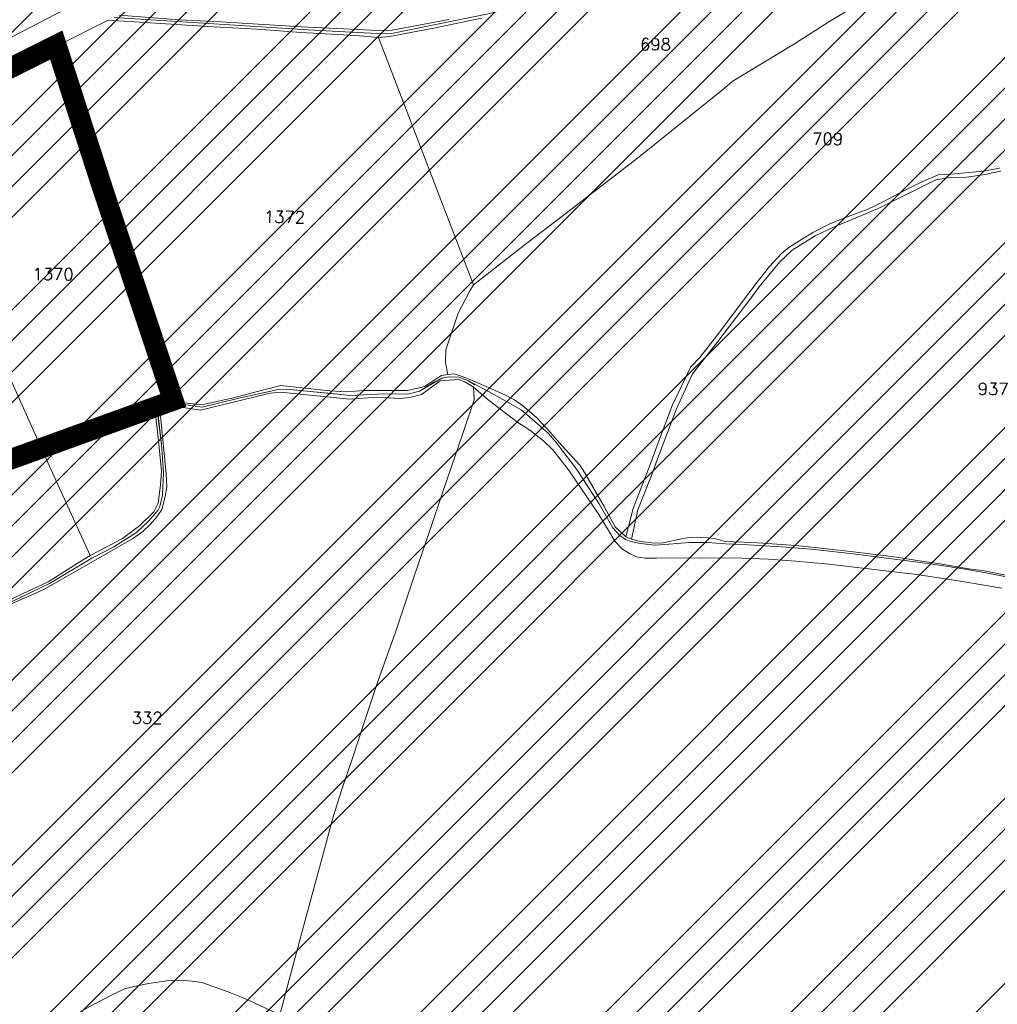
# Model space of a CAD drawing. Header units: metres. Extents: x 578835 to 593571, y 248557 to 255108.
# Tile 45 of 251: x 581451 to 581736, y 251923 to 252209. Entities that reach past the tile are written whole.
import ezdxf

# ---------------------------------------------------------------- set-up
doc = ezdxf.new("R2010")
doc.units = ezdxf.units.M
doc.linetypes.add('CACHEX2', pattern=[0.75, 0.5, -0.25])
doc.linetypes.add('SOLID_LINE', pattern=[0])
for name, color, linetype, lineweight in [('Cad-HYDROGRAPHI_COURS_D_EAU28', 5, 'SOLID_LINE', 0), ('Cad-PARCELLAIRE_PARCELLE1', 250, 'SOLID_LINE', 0), ('Cad-RESEAU_ROUT_AXE_DE_VOIE26', 255, 'SOLID_LINE', 0), ('Cad-TOPONYMIE_NUMERO_DE_PARCELL182', 250, 'SOLID_LINE', 0), ('PLU', 7, 'CACHEX2', 5), ('PPRIF - contour', 10, 'Continuous', 9)]:
    doc.layers.add(name, color=color, linetype=linetype, lineweight=lineweight)
doc.styles.add('TEXTSTYLE_45_11', font='txt.shx', dxfattribs={"oblique": 50})

msp = doc.modelspace()

# ---------------------------------------------------------------- hatches: boundary and pattern name
at = {"layer": 'PPRIF - contour', "lineweight": 15}
h = msp.add_hatch(dxfattribs=at)
h.set_pattern_fill('ANSI34', color=30, scale=2, style=0)
h.paths.add_polyline_path([(583168.56, 249236.59), (583178.02, 249273.37), (583184.15, 249314.36), (583186.86, 249348.54), (583183.82, 249412.65), (583188.31, 249497.75), (583209.56, 249638.59), (583209.57, 249654.16), (583202.87, 249764.69), (583181.22, 249772.54), (583212.18, 249841.81), (583235.33, 249974.64), (583193.51, 249985.09), (583186.04, 250045.54), (583188.28, 250067.18), (583195.8, 250078.07), (583245.78, 250078.37), (583251.01, 250132.85), (583194.25, 250138.82), (583209.94, 250168.32), (583209.19, 250188.47), (583208.21, 250203.8), (583217.43, 250267.61), (583213.64, 250277.41), (583256.98, 250284.74), (583262.34, 250350.34), (583266.18, 250436.39), (583274.5, 250436.7), (583214.43, 250499.33), (583184.56, 250537.39), (583218.91, 250547.09), (583241.07, 250552.07), (583269.68, 250547.09), (583271.18, 250569.48), (583274.91, 250580.67), (583286.48, 250597.77), (583293.66, 250716.62), (583278.73, 250731.44), (583193.67, 250750.25), (583156.78, 250759.28), (583135.71, 250831.5), (583141.39, 250856.49), (583145.69, 250864.01), (583161.1, 250891.6), (583169.34, 250905.21), (583172.57, 250920.26), (583171.49, 250936.38), (583169.31, 250950.6), (583181.85, 251003.26), (583206.95, 251084.03), (583216.62, 251114.12), (583232.39, 251161.77), (583245.29, 251209.41), (583234.54, 251210.94), (583234.1, 251288.09), (583244.66, 251288.39), (583237.9, 251328.73), (583229.54, 251356.01), (583200.13, 251357.42), (583190.46, 251371.39), (583189.74, 251379.63), (583190.1, 251406.14), (583244.22, 251415.82), (583256.04, 251419.04), (583270.74, 251430.86), (583295.47, 251440.89), (583325.21, 251451.64), (583340.94, 251464.43), (583366, 251457.91), (583398.59, 251444.88), (583422.15, 251436.37), (583417.63, 251462.92), (583418.14, 251495.99), (583409.11, 251546.1), (583400.09, 251585.18), (583359.99, 251579.17), (583344.95, 251609.23), (583333.92, 251624.76), (583325.9, 251633.28), (583319.39, 251648.31), (583296.33, 251649.31), (583292.32, 251666.85), (583282.01, 251764.42), (583240.65, 251790.03), (583212.78, 251805.76), (583221.32, 251831.82), (583251.44, 251830.48), (583273.02, 251828.23), (583262.67, 251903.93), (583199.69, 251895.44), (583192.95, 251945.32), (583256.33, 251954.31), (583243.74, 252050.47), (583214.52, 252068.27), (583208.68, 252073.66), (583201.93, 252137.92), (583178.11, 252135.22), (583183.95, 252176.12), (583226.69, 252181.65), (583216.8, 252253.1), (583210.96, 252307.92), (583193.36, 252422.33), (583178.97, 252519.84), (583167.73, 252607.66), (583178.52, 252614.4), (583188.29, 252625.39), (583184.93, 252642.05), (583192.13, 252639.75), (583210.89, 252641.9), (583205.05, 252676.95), (583200.1, 252708.47), (583205.05, 252708.02), (583194.96, 252797.38), (583191.02, 252799.28), (583173.51, 252800.6), (583168.08, 252797.59), (583165.67, 252793.82), (583165.69, 252787.69), (583073.05, 252815.41), (583065.66, 252814.13), (583065.94, 252812.7), (583046.85, 252808.33), (583047.04, 252816.04), (582997.15, 252812.42), (582995.86, 252782.45), (582980.16, 252787.72), (582949.89, 252804.92), (582947.27, 252800.69), (582935.19, 252777.61), (582924.38, 252768.8), (582917.32, 252760.63), (582910.91, 252748.5), (582903.76, 252736.42), (582880, 252724.86), (582817.58, 252706.15), (582782.59, 252696.37), (582747.69, 252696.56), (582653.19, 252726.32), (582583.51, 252736.7), (582547.53, 252745.89), (582391.95, 252693.83), (582342.71, 252696.56), (582258, 252701.11), (582228.89, 252730.03), (582194.3, 252754.65), (582137.15, 252749.12), (582028.37, 252701.22), (581997.03, 252701.83), (581923.09, 252643.99), (581895.44, 252653.82), (581782.97, 252699.88), (581749.17, 252724.45), (581694.48, 252730.59), (581626.87, 252779.73), (581623.69, 252832.13), (581568.99, 252867.14), (581549.94, 252902.76), (581520.9, 252875.84), (581488.95, 252861.1), (581415.1, 252871.66), (581333.97, 252861.22), (581285.87, 252845.9), (581226.26, 252859.41), (581213.27, 252848.96), (581176.79, 252829.19), (581135.62, 252832.26), (581093.83, 252851.3), (581026.18, 252865.71), (580894.22, 252859.98), (580764.18, 252821.75), (580666.25, 252837.89), (580606.97, 252807.31), (580553.37, 252825.96), (580518.38, 252831.19), (580426.24, 252844.58), (580314.78, 252864.48), (580232.54, 252861.61), (580193.34, 252877.86), (579737.68, 252731.06), (579339.29, 252594.91), (579467.34, 252529.95), (579492.26, 252526.53), (579537.88, 252506.87), (579628.29, 252501.98), (579673.34, 252488.27), (579756.55, 252421.24), (579801.62, 252412.32), (579849.52, 252376.66), (579890.09, 252373.24), (579954.11, 252362.98), (580003.08, 252331.22), (580020.69, 252319.86), (580037.79, 252307.65), (580048.55, 252295.44), (580067.12, 252269.55), (580095.49, 252178.46), (580127.66, 252086.63), (580157.22, 252011.67), (580209.32, 251928.46), (580208.41, 251858.24), (580196.24, 251818.11), (580206.29, 251790.3), (580227.07, 251716.54), (580274.53, 251673.98), (580324.82, 251599.61), (580345.2, 251567.99), (580352.27, 251548.44), (580380.56, 251474.57), (580498.13, 251465.11), (580632.34, 251425.65), (580688.87, 251403.81), (580903, 251328.66), (581057.22, 251304.45), (581128.89, 251277.45), (581306.24, 251176.53), (581363.6, 251156.15), (581418.4, 251079.72), (581465.72, 250967.17), (581546.02, 250830.88), (581604.72, 250760.44), (581621.29, 250710.76), (581635.31, 250677.64), (581677.37, 250643.25), (581761.5, 250538.8), (581878.03, 250481.58), (581978.36, 250416.05), (582083.64, 250336.15), (582132.06, 250252.96), (582193.12, 250147.32), (582211.34, 250118.18), (582217.79, 250080.35), (582244.22, 249930.09), (582252.92, 249788.8), (582279.87, 249720.73), (582264.14, 249693.23), (582229.1, 249576.98), (582243.69, 249504.21), (582236.53, 249458.37), (582233.12, 249417.21), (582207.89, 249404.14), (582210.7, 249314.66), (582282.52, 249136.36), (582365.79, 249069.63), (582329.51, 248868.66), (582370.33, 248802.93), (582389.99, 248830.88), (582435.35, 248829.37), (582475.81, 248930.64), (582488.18, 248933.83), (582505.04, 248934.94), (582536.56, 248931.03), (582545.58, 248873.46), (582547.73, 248837.81), (582559.27, 248733.3), (582660.26, 248731.96), (582707.75, 248722.61), (582711.09, 248844.25), (582713.77, 248853.61), (582730.11, 248933.31), (582770.57, 249048.63), (582781.22, 249070.77), (582782.86, 249074.05), (582786.69, 249073.51), (582794.34, 249066.4), (582795.98, 249060.39), (582802, 249037.44), (582837.54, 249029.24), (582847.92, 249019.4), (582859.41, 249022.68), (582870.89, 249021.59), (582882.91, 249029.79), (582897.68, 249024.87), (582894.41, 249004.61), (582898.78, 248991.5), (582903.16, 248984.94), (582914.71, 248986.01), (582980.86, 249040.12), (583036.72, 249107.47), (583089.79, 249152.85), (583096.96, 249144.66), (583169.29, 249123.72), (583150.9, 249178.85), (583158.77, 249200.15)])

# ---------------------------------------------------------------- linework, layer by layer
at = {"layer": 'Cad-HYDROGRAPHI_COURS_D_EAU28'}
msp.add_lwpolyline([(581736.28, 252166.14), (581731.57, 252165.3), (581722.08, 252164.4), (581718.39, 252164.2), (581713.3, 252162), (581709.03, 252159.85), (581702.4, 252156.3), (581697.71, 252154.12), (581693.32, 252152.43), (581687.1, 252150.01), (581682.11, 252147.48), (581678.9, 252145.54), (581674.9, 252143.08), (581672.89, 252141.36), (581669.35, 252137.5), (581666.06, 252133.32), (581662.05, 252128.08), (581656.34, 252120.47), (581653.88, 252117.26), (581649.04, 252111.06), (581646.47, 252108.29), (581641.13, 252097.25), (581636.93, 252086.2), (581634.57, 252079.87), (581629.62, 252067.09), (581627.5, 252058.89), (581629.13, 252058.13), (581629.13, 252058.13), (581629.13, 252058.13), (581630.96, 252066.75), (581635.06, 252077.02), (581637.01, 252082.31), (581642.21, 252096.12), (581646.88, 252106.32), (581654.26, 252115.73), (581663.7, 252128), (581666.29, 252131.56), (581672.28, 252138.85), (581675.95, 252142.29), (581682.62, 252146.41), (581687.92, 252148.96), (581700.76, 252154.27), (581717.77, 252162.7), (581721.35, 252163.34), (581726.61, 252163.55), (581731.98, 252164.33), (581736.6, 252165.27)], dxfattribs=at)
at = {"layer": 'Cad-PARCELLAIRE_PARCELLE1'}
for points in [[(581695.61, 252214.14), (581686.58, 252208.71), (581676.64, 252202.31), (581658.44, 252191.32), (581656.13, 252189.35), (581630.95, 252169.08), (581607.63, 252151.1), (581599.11, 252144.58), (581583.16, 252132.22), (581555.5, 252204.17), (581555.5, 252204.17), (581555.5, 252204.17), (581558.77, 252204.43), (581571.59, 252206.83), (581585.53, 252209.77)], [(581736.28, 252166.14), (581731.57, 252165.3), (581722.08, 252164.4), (581718.39, 252164.2), (581713.3, 252162), (581709.03, 252159.85), (581702.4, 252156.3), (581697.71, 252154.12), (581693.32, 252152.43), (581687.1, 252150.01), (581682.11, 252147.48), (581678.9, 252145.54), (581674.9, 252143.08), (581672.89, 252141.36), (581669.35, 252137.5), (581666.06, 252133.32), (581662.05, 252128.08), (581656.34, 252120.47), (581653.88, 252117.26), (581649.04, 252111.06), (581646.47, 252108.29), (581641.13, 252097.25), (581636.93, 252086.2), (581634.57, 252079.87), (581629.62, 252067.09), (581627.5, 252058.89), (581624.38, 252061.75), (581621.16, 252067.72), (581615.09, 252078.26), (581614.14, 252079.74), (581608.89, 252085.43), (581605.52, 252089.28), (581601.62, 252093.52), (581597.46, 252097.08), (581595.09, 252098.77), (581592.08, 252100.31), (581587.54, 252102.27), (581582.58, 252104.43), (581579.85, 252105.53), (581577.57, 252106.24), (581575.69, 252106.08), (581574.99, 252109.59), (581575.17, 252113.28), (581578.73, 252123.94), (581582.15, 252130.47), (581583.16, 252132.22), (581599.11, 252144.58), (581607.63, 252151.1), (581630.95, 252169.08), (581656.13, 252189.35), (581658.44, 252191.32), (581676.64, 252202.31), (581686.58, 252208.71), (581695.61, 252214.14)], [(581575.99, 252209.43), (581559.52, 252206.28), (581555.49, 252206.17), (581533.07, 252207.31), (581509.63, 252208.7), (581497.62, 252209.27), (581480.03, 252210.7)], [(581450.75, 252196.12), (581461.83, 252201.62), (581496.39, 252098.15), (581496.39, 252098.15), (581496.39, 252098.15), (581494.2, 252097.85), (581492.19, 252097.24), (581491.05, 252096.04), (581490.59, 252094.54), (581491.41, 252087.7), (581492.38, 252078.08), (581492.06, 252073.93), (581491.43, 252068.64), (581490.16, 252066.09), (581486.11, 252062.18), (581481.07, 252058.41), (581471.6, 252053.39), (581460.2, 252078.53), (581446.43, 252109.26)], [(581736.6, 252165.27), (581731.98, 252164.33), (581726.61, 252163.55), (581721.35, 252163.34), (581717.77, 252162.7), (581700.76, 252154.27), (581687.92, 252148.96), (581682.62, 252146.41), (581675.95, 252142.29), (581672.28, 252138.85), (581666.29, 252131.56), (581663.7, 252128), (581654.26, 252115.73), (581646.88, 252106.32), (581642.21, 252096.12), (581637.01, 252082.31), (581635.06, 252077.02), (581630.96, 252066.75), (581629.13, 252058.13), (581629.13, 252058.13), (581629.13, 252058.13), (581631.74, 252057.46), (581635.9, 252057.02), (581638.37, 252057.11), (581643.71, 252058.23), (581645.41, 252058.59), (581647.13, 252058.74), (581649.11, 252058.68), (581651.59, 252058.56), (581653.68, 252058.28), (581656.46, 252057.5), (581658.87, 252057.38), (581662.09, 252057.3), (581667.39, 252056.97), (581672.85, 252056.64), (581676.84, 252056.3), (581682.57, 252055.78), (581694.55, 252054.44), (581700.96, 252053.63), (581706.29, 252052.96), (581712.99, 252051.84), (581718.41, 252051.06), (581727.26, 252049.57), (581731.35, 252049.03), (581739.06, 252047.54)], [(581447.1, 252038.65), (581457.92, 252043.45), (581472.55, 252051.8), (581484.28, 252058.46), (581486.93, 252060.36), (581489.07, 252062.43), (581491.02, 252064.71), (581492.49, 252066.83), (581493.49, 252070.59), (581493.92, 252073.42), (581493.77, 252077.19), (581492.12, 252094.11), (581493.76, 252096.15), (581495.51, 252096.96), (581503.77, 252095.75), (581523.96, 252100.67), (581527, 252100.91), (581547.19, 252098.91), (581555.13, 252099.47), (581561.75, 252099.12), (581564.62, 252099.36), (581568.09, 252100.32), (581573.45, 252104.22), (581578.94, 252104.67), (581580.65, 252103.93), (581583.16, 252102.36), (581583.39, 252098.69), (581580.07, 252088.94), (581574.24, 252071.96), (581570.48, 252060.72), (581565.89, 252047.41), (581560.36, 252030.79), (581555.48, 252017), (581551.44, 252005.08), (581548.1, 251994.77), (581544.84, 251985.36), (581542.23, 251977.12), (581539.54, 251966.86), (581534.81, 251949.42), (581530.33, 251932.88), (581526.8, 251919.77), (581516.68, 251924.5), (581511.83, 251926.44), (581504.1, 251929.14), (581501.43, 251929.59), (581497.29, 251929.8), (581493.84, 251929.62), (581488.55, 251928.85), (581481.82, 251927.39), (581478.57, 251925.9), (581474.78, 251923.91), (581468.78, 251920.73)], [(581526.8, 251919.77), (581530.33, 251932.88), (581534.81, 251949.42), (581539.54, 251966.86), (581542.23, 251977.12), (581544.84, 251985.36), (581548.1, 251994.77), (581551.44, 252005.08), (581555.48, 252017), (581560.36, 252030.79), (581565.89, 252047.41), (581570.48, 252060.72), (581574.24, 252071.96), (581580.07, 252088.94), (581583.39, 252098.69), (581583.16, 252102.36), (581587.43, 252098.69), (581596.05, 252092.17), (581599.53, 252089.89), (581603.68, 252086.67), (581606.27, 252084.21), (581610.8, 252078.35), (581619.62, 252065.37), (581622.2, 252061.23), (581624.31, 252057.62), (581626.56, 252055.24), (581628.57, 252053.96), (581630.63, 252053.02), (581633.13, 252052.67), (581636.43, 252052.61), (581648.87, 252052.75), (581661.24, 252052.66), (581669.01, 252052.31), (581676.97, 252051.74), (581685.68, 252051.02), (581696.43, 252049.69), (581712.16, 252047.88), (581725.51, 252045.87), (581736.89, 252043.91)], [(581526.8, 251919.77), (581516.68, 251924.5), (581511.83, 251926.44), (581504.1, 251929.14), (581501.43, 251929.59), (581497.29, 251929.8), (581493.84, 251929.62), (581488.55, 251928.85), (581481.82, 251927.39), (581478.57, 251925.9), (581474.78, 251923.91), (581468.78, 251920.73)]]:
    msp.add_lwpolyline(points, dxfattribs=at)
for points in [[(581575.69, 252106.08), (581573.89, 252105.81), (581572.56, 252105.04), (581568.97, 252102.62), (581563.96, 252101.43), (581560.41, 252101.46), (581551.26, 252101.48), (581546.19, 252101.06), (581541.3, 252101.32), (581527.15, 252102.94), (581523.36, 252101.95), (581513.28, 252099.33), (581504.14, 252097.23), (581496.39, 252098.15), (581461.83, 252201.62), (581476.85, 252209.22), (581505.86, 252207.39), (581520.18, 252206.57), (581532.95, 252205.63), (581548.94, 252204.73), (581555.5, 252204.17), (581583.16, 252132.22), (581582.15, 252130.47), (581578.73, 252123.94), (581575.17, 252113.28), (581574.99, 252109.59), (581575.69, 252106.08), (581575.69, 252106.08)], [(581390.25, 252170.25), (581392.87, 252163.55), (581405.29, 252131.25), (581410.86, 252116.78), (581416.71, 252102), (581424.9, 252080.72), (581441.84, 252037.55), (581453.58, 252043.09), (581459.37, 252045.8), (581468.62, 252051.58), (581471.6, 252053.39), (581460.2, 252078.53), (581446.43, 252109.26), (581443.39, 252116.04), (581429.91, 252146.35), (581424.84, 252157.85), (581415.38, 252179.36), (581399.98, 252173.28), (581390.25, 252170.25), (581390.25, 252170.25)]]:
    msp.add_lwpolyline(points, close=True, dxfattribs=at)
at = {"layer": 'Cad-RESEAU_ROUT_AXE_DE_VOIE26'}
for points in [[(581745.9, 252399.57), (581731.95, 252384.14), (581707.65, 252366.92), (581664.2, 252342.09), (581607.13, 252307.1), (581570.78, 252272.49), (581554.15, 252258.09), (581509.6, 252233.78), (581464.21, 252212.34), (581412.38, 252185.45)], [(581736.45, 252255.09), (581723.01, 252253.68), (581713, 252252.18), (581703.25, 252250.73), (581686.87, 252246.28), (581680.52, 252244.17), (581667.93, 252239.77), (581646.4, 252231.71), (581640.75, 252229.49), (581626.4, 252223.47), (581614.87, 252219.29), (581599.68, 252214.25), (581587.91, 252211.15), (581559.76, 252205.41), (581555.04, 252205.28), (581536.6, 252206.25), (581478.65, 252210.01)], [(581583.56, 252103.1), (581581.77, 252104.29), (581578.88, 252105.35), (581575.76, 252105.44), (581573.93, 252105.03), (581571.72, 252103.87), (581567.5, 252101.27), (581564.11, 252100.4), (581557.05, 252100.49), (581547.42, 252099.98), (581541.72, 252100.58), (581528.76, 252101.82), (581525.9, 252101.68), (581514.93, 252099.2), (581504.18, 252096.61), (581497.39, 252097.53), (581495.36, 252097.62), (581494.03, 252097.12), (581492.57, 252096.38), (581491.66, 252095.42), (581491.34, 252094.09), (581492.39, 252085.74), (581492.98, 252077.53), (581492.66, 252070.94), (581491.93, 252067.69), (581491.28, 252066.49), (581488.57, 252063.42), (581485.13, 252060.07), (581478.51, 252055.93), (581472.08, 252052.63), (581459.74, 252045.23), (581441.72, 252036.61)], [(581583.56, 252103.1), (581581.77, 252104.29), (581578.88, 252105.35), (581575.76, 252105.44), (581573.93, 252105.03), (581571.72, 252103.87), (581567.5, 252101.27), (581564.11, 252100.4), (581557.05, 252100.49), (581547.42, 252099.98), (581541.72, 252100.58), (581528.76, 252101.82), (581525.9, 252101.68), (581514.93, 252099.2), (581504.18, 252096.61), (581497.39, 252097.53), (581495.36, 252097.62), (581494.03, 252097.12), (581492.57, 252096.38), (581491.66, 252095.42), (581491.34, 252094.09), (581492.39, 252085.74), (581492.98, 252077.53), (581492.66, 252070.94), (581491.93, 252067.69), (581491.28, 252066.49), (581488.57, 252063.42), (581485.13, 252060.07), (581478.51, 252055.93), (581472.08, 252052.63), (581459.74, 252045.23), (581441.72, 252036.61)], [(581738.91, 252047.07), (581731.24, 252048.53), (581726.26, 252049.4), (581716.85, 252050.88), (581708.69, 252052.01), (581704.09, 252052.59), (581694.42, 252053.84), (581681.53, 252055.29), (581672.75, 252055.96), (581663.09, 252056.57), (581656.51, 252056.79), (581651.32, 252057.22), (581646.02, 252057.23), (581638.82, 252056.59), (581635.97, 252056.45), (581631.8, 252056.89), (581629.1, 252057.47), (581627.38, 252058.08), (581625.77, 252059.23), (581623.69, 252061.5), (581619.73, 252068.43), (581613.13, 252078.58), (581607.58, 252085.78), (581604.98, 252088.96), (581600.94, 252092.53), (581597.02, 252095.8), (581593.27, 252097.98), (581587.56, 252101.19), (581584.48, 252102.84), (581581.77, 252104.29), (581578.88, 252105.35), (581575.76, 252105.44), (581573.93, 252105.03), (581567.5, 252101.27), (581564.11, 252100.4), (581557.05, 252100.49), (581547.42, 252099.98), (581528.76, 252101.82), (581525.9, 252101.68), (581514.93, 252099.2), (581504.18, 252096.61), (581497.39, 252097.53), (581495.36, 252097.62), (581492.57, 252096.38), (581491.66, 252095.42), (581491.39, 252094.19), (581492.39, 252085.74), (581492.98, 252077.53), (581492.66, 252070.94), (581491.93, 252067.69), (581491.28, 252066.49), (581488.57, 252063.42), (581485.13, 252060.07), (581478.51, 252055.93), (581472.08, 252052.63)], [(581738.91, 252047.07), (581731.24, 252048.53), (581726.26, 252049.4), (581716.85, 252050.88), (581708.69, 252052.01), (581704.09, 252052.59), (581694.42, 252053.84), (581681.53, 252055.29), (581672.75, 252055.96), (581663.09, 252056.57), (581656.51, 252056.79), (581651.32, 252057.22), (581646.02, 252057.23), (581638.82, 252056.59), (581635.97, 252056.45), (581631.8, 252056.89), (581629.1, 252057.47), (581627.38, 252058.08), (581625.77, 252059.23), (581623.69, 252061.5), (581619.73, 252068.43), (581613.13, 252078.58), (581607.58, 252085.78), (581604.98, 252088.96), (581600.94, 252092.53), (581597.02, 252095.8), (581593.27, 252097.98), (581587.56, 252101.19), (581584.48, 252102.84), (581581.77, 252104.29), (581578.88, 252105.35), (581575.76, 252105.44), (581573.93, 252105.03), (581567.5, 252101.27), (581564.11, 252100.4), (581557.05, 252100.49), (581547.42, 252099.98), (581528.76, 252101.82), (581525.9, 252101.68), (581514.93, 252099.2), (581504.18, 252096.61), (581497.39, 252097.53), (581495.36, 252097.62), (581492.57, 252096.38), (581491.66, 252095.42), (581491.39, 252094.19), (581492.39, 252085.74), (581492.98, 252077.53), (581492.66, 252070.94), (581491.93, 252067.69), (581491.28, 252066.49), (581488.57, 252063.42), (581485.13, 252060.07), (581478.51, 252055.93), (581472.08, 252052.63)], [(581738.91, 252047.07), (581731.24, 252048.53), (581726.26, 252049.4), (581716.85, 252050.88), (581708.69, 252052.01), (581704.09, 252052.59), (581694.42, 252053.84), (581681.53, 252055.29), (581672.75, 252055.96), (581663.09, 252056.57), (581656.51, 252056.79), (581651.32, 252057.22), (581646.02, 252057.23), (581638.82, 252056.59), (581635.97, 252056.45), (581631.8, 252056.89), (581629.1, 252057.47), (581627.38, 252058.08), (581625.77, 252059.23), (581623.69, 252061.5), (581619.73, 252068.43), (581613.13, 252078.58), (581607.58, 252085.78), (581604.98, 252088.96), (581600.94, 252092.53), (581597.02, 252095.8), (581593.27, 252097.98), (581587.56, 252101.19), (581584.48, 252102.84), (581581.77, 252104.29), (581578.88, 252105.35), (581575.76, 252105.44), (581573.93, 252105.03), (581567.5, 252101.27), (581564.11, 252100.4), (581557.05, 252100.49), (581547.42, 252099.98), (581528.76, 252101.82), (581525.9, 252101.68), (581514.93, 252099.2), (581504.18, 252096.61), (581497.39, 252097.53), (581495.36, 252097.62), (581492.57, 252096.38), (581491.66, 252095.42), (581491.39, 252094.19), (581492.39, 252085.74), (581492.98, 252077.53), (581492.66, 252070.94), (581491.93, 252067.69), (581491.28, 252066.49), (581488.57, 252063.42), (581485.13, 252060.07), (581478.51, 252055.93), (581472.08, 252052.63)]]:
    msp.add_lwpolyline(points, dxfattribs=at)
at = {"layer": 'PLU', "ltscale": 2, "const_width": 6}
msp.add_lwpolyline([(581282.87, 252088.45), (581284.04, 252081.64), (581283.84, 252070.53), (581279.36, 252039.36), (581278, 252030.4), (581321.66, 252035.47), (581495.81, 252098.56), (581475.25, 252160.21), (581461.76, 252201.97), (581413.79, 252178), (581397.63, 252171.64), (581368.7, 252163.99), (581367.48, 252167.9), (581355.24, 252164.47), (581345.69, 252158.36), (581335.17, 252147.84), (581330.03, 252145.15), (581322.69, 252131.2), (581312.16, 252113.34), (581289.83, 252094.17), (581283.47, 252088.79)], close=True, dxfattribs=at)

# ---------------------------------------------------------------- texts
at = {"layer": 'Cad-TOPONYMIE_NUMERO_DE_PARCELL182', "style": 'TEXTSTYLE_45_11'}
for s, p in [('698', (581631.64, 252200.46)), ('709', (581681.73, 252172.92)), ('1372', (581522.19, 252150.23)), ('1370', (581454.84, 252133.59)), ('937', (581729.9, 252100.18)), ('332', (581483.7, 252004.46))]:
    msp.add_text(s, height=3.491, rotation=359.5887, dxfattribs=at).set_placement(p)

doc.saveas('drawing.dxf')
